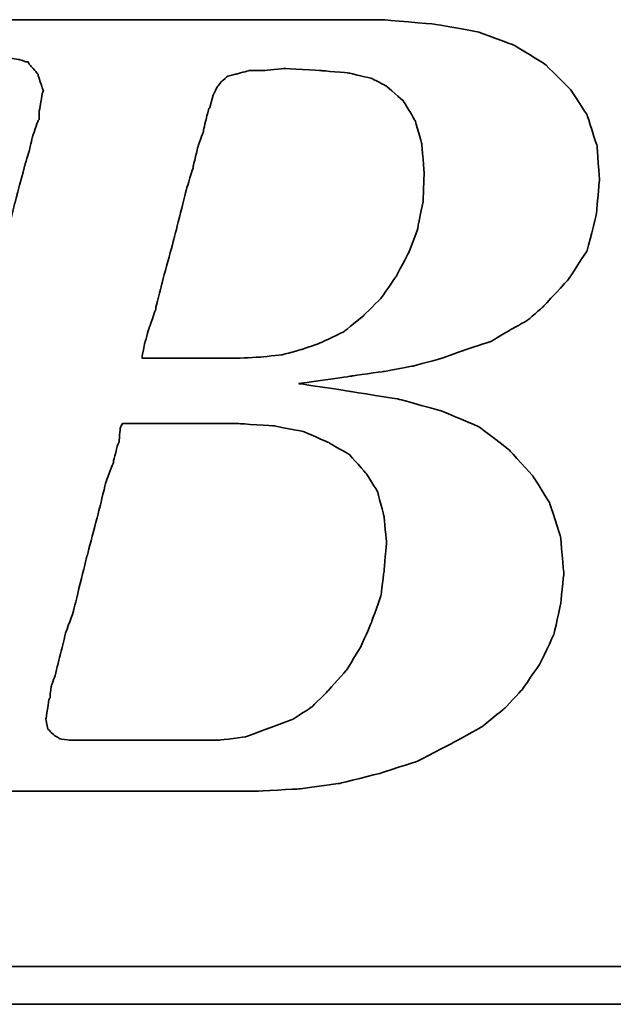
# Model space of a CAD drawing. Header units: millimetres. Extents: x 728 to 1019, y 49 to 143.
# Tile 33 of 53: x 951.16 to 952.38, y 79.26 to 81.28. Entities that reach past the tile are written whole.
import ezdxf

# ---------------------------------------------------------------- set-up
doc = ezdxf.new("R2010")
doc.units = ezdxf.units.MM
doc.header["$LTSCALE"] = 0.15
doc.layers.add('DIM', color=4, linetype='CONTINUOUS')
doc.layers.add('layer 1', color=7, linetype='CONTINUOUS')

# ---------------------------------------------------------------- blocks, each defined once
blk = doc.blocks.new('TBI MOTION logo(完整正式版)')
at = {"layer": 'layer 1', "color": 22, "lineweight": 35}
for points, knots in [([(-64.65375, -6.86375), (-64.65375, -6.86375), (-64.84375, -7.29625), (-64.84375, -7.29625), (-64.84375, -7.29625), (-64.84375, -7.29625), (-64.86875, -7.34375), (-64.86875, -7.34375), (-64.86875, -7.34375), (-64.86875, -7.34375), (-64.86875, -7.36875), (-64.86875, -7.36875), (-64.86875, -7.36875), (-64.86875, -7.36875), (-65.15375, -7.65375), (-65.15375, -7.65375), (-65.15375, -7.65375), (-65.15375, -7.65375), (-65.17875, -7.65375), (-65.17875, -7.65375), (-65.17875, -7.65375), (-65.17875, -7.65375), (-65.20375, -7.67875), (-65.20375, -7.67875), (-65.20375, -7.67875), (-65.20375, -7.67875), (-65.58875, -7.87125), (-65.58875, -7.87125), (-65.58875, -7.87125), (-65.58875, -7.87125), (-65.63375, -7.87125), (-65.63375, -7.87125), (-65.63375, -7.87125), (-65.63375, -7.87125), (-65.65875, -7.89375), (-65.65875, -7.89375), (-65.65875, -7.89375), (-65.65875, -7.89375), (-66.09375, -7.94375), (-66.09375, -7.94375), (-66.09375, -7.94375), (-66.09375, -7.94375), (-66.11375, -7.94375), (-66.11375, -7.94375), (-66.11375, -7.94375), (-66.11375, -7.94375), (-66.16375, -7.94375), (-66.16375, -7.94375), (-66.16375, -7.94375), (-66.16375, -7.94375), (-66.30875, -7.94375), (-66.30875, -7.94375), (-66.30875, -7.94375), (-66.30875, -7.94375), (-66.69375, -7.94375), (-66.69375, -7.94375), (-66.69375, -7.94375), (-66.69375, -7.94375), (-67.07375, -7.94375), (-67.07375, -7.94375), (-67.07375, -7.94375), (-67.07375, -7.94375), (-67.12375, -7.94375), (-67.12375, -7.94375), (-67.12375, -7.94375), (-67.12375, -7.94375), (-67.12375, -7.96625), (-67.12375, -7.96625), (-67.12375, -7.96625), (-67.12375, -7.96625), (-67.14875, -7.99125), (-67.14875, -7.99125), (-67.14875, -7.99125), (-67.14875, -7.99125), (-67.24375, -8.34875), (-67.24375, -8.34875), (-67.24375, -8.34875), (-67.24375, -8.34875), (-67.31375, -8.68625), (-67.31375, -8.68625), (-67.31375, -8.68625), (-67.31375, -8.68625), (-67.26875, -8.68625), (-67.26875, -8.68625), (-67.26875, -8.68625), (-67.26875, -8.68625), (-67.07375, -8.68625), (-67.07375, -8.68625), (-67.07375, -8.68625), (-67.07375, -8.68625), (-66.54875, -8.68625), (-66.54875, -8.68625), (-66.54875, -8.68625), (-66.54875, -8.68625), (-65.82625, -8.68625), (-65.82625, -8.68625), (-65.82625, -8.68625), (-65.82625, -8.68625), (-65.01375, -8.68625), (-65.01375, -8.68625), (-65.01375, -8.68625), (-65.01375, -8.68625), (-64.05375, -8.68625), (-64.05375, -8.68625), (-64.05375, -8.68625), (-64.05375, -8.68625), (-62.08375, -8.68625), (-62.08375, -8.68625), (-62.08375, -8.68625), (-62.08375, -8.68625), (-60.06875, -8.68625), (-60.06875, -8.68625), (-60.06875, -8.68625), (-60.06875, -8.68625), (-59.10875, -8.68625), (-59.10875, -8.68625), (-59.10875, -8.68625), (-59.10875, -8.68625), (-58.29375, -8.68625), (-58.29375, -8.68625), (-58.29375, -8.68625), (-58.29375, -8.68625), (-57.57375, -8.68625), (-57.57375, -8.68625), (-57.57375, -8.68625), (-57.57375, -8.68625), (-57.04875, -8.68625), (-57.04875, -8.68625), (-57.04875, -8.68625), (-57.04875, -8.68625), (-56.85375, -8.68625), (-56.85375, -8.68625), (-56.85375, -8.68625), (-56.85375, -8.68625), (-56.70875, -8.68625), (-56.70875, -8.68625), (-56.70875, -8.68625), (-56.70875, -8.68625), (-56.61375, -8.68625), (-56.61375, -8.68625), (-56.61375, -8.68625), (-56.61375, -8.68625), (-56.56875, -8.68625), (-56.56875, -8.68625), (-56.56875, -8.68625), (-56.56875, -8.68625), (-55.65375, -8.63875), (-55.65375, -8.63875), (-55.65375, -8.63875), (-55.65375, -8.63875), (-54.76875, -8.51875), (-54.76875, -8.51875), (-54.76875, -8.51875), (-54.76875, -8.51875), (-53.90375, -8.30375), (-53.90375, -8.30375), (-53.90375, -8.30375), (-53.90375, -8.30375), (-53.08875, -8.03875), (-53.08875, -8.03875), (-53.08875, -8.03875), (-53.08875, -8.03875), (-52.34375, -7.65375), (-52.34375, -7.65375), (-52.34375, -7.65375), (-52.34375, -7.65375), (-51.69875, -7.29625), (-51.69875, -7.29625), (-51.69875, -7.29625), (-51.69875, -7.29625), (-51.21875, -6.91125), (-51.21875, -6.91125), (-51.21875, -6.91125), (-51.21875, -6.91125), (-50.83375, -6.50375), (-50.83375, -6.50375), (-50.83375, -6.50375), (-50.83375, -6.50375), (-50.44875, -5.94875), (-50.44875, -5.94875), (-50.44875, -5.94875), (-50.44875, -5.94875), (-50.13875, -5.30375), (-50.13875, -5.30375), (-50.13875, -5.30375), (-50.13875, -5.30375), (-49.99375, -4.65375), (-49.99375, -4.65375), (-49.99375, -4.65375), (-49.99375, -4.65375), (-49.92375, -3.98375), (-49.92375, -3.98375), (-49.92375, -3.98375), (-49.92375, -3.98375), (-49.99375, -3.19374), (-49.99375, -3.19374), (-49.99375, -3.19374), (-49.99375, -3.19374), (-50.23374, -2.44874), (-50.23374, -2.44874), (-50.23374, -2.44874), (-50.23374, -2.44874), (-50.59375, -1.87374), (-50.59375, -1.87374), (-50.59375, -1.87374), (-50.59375, -1.87374), (-51.09875, -1.31874), (-51.09875, -1.31874), (-51.09875, -1.31874), (-51.09875, -1.31874), (-51.74375, -0.81875), (-51.74375, -0.81875), (-51.74375, -0.81875), (-51.74375, -0.81875), (-52.53875, -0.48125), (-52.53875, -0.48125), (-52.53875, -0.48125), (-52.53875, -0.48125), (-53.47375, -0.21875), (-53.47375, -0.21875), (-53.47375, -0.21875), (-53.47375, -0.21875), (-54.52875, -0.04874), (-54.52875, -0.04874), (-54.52875, -0.04874), (-54.52875, -0.04874), (-55.65375, 0.12125), (-55.65375, 0.12125), (-55.65375, 0.12125), (-55.65375, 0.12125), (-54.50375, 0.28624), (-54.50375, 0.28624), (-54.50375, 0.28624), (-54.50375, 0.28624), (-53.83375, 0.38124), (-53.83375, 0.38124), (-53.83375, 0.38124), (-53.83375, 0.38124), (-53.18375, 0.50125), (-53.18375, 0.50125), (-53.18375, 0.50125), (-53.18375, 0.50125), (-52.55875, 0.66874), (-52.55875, 0.66874), (-52.55875, 0.66874), (-52.55875, 0.66874), (-52.03375, 0.86124), (-52.03375, 0.86124), (-52.03375, 0.86124), (-52.03375, 0.86124), (-51.50374, 1.03124), (-51.50374, 1.03124), (-51.50374, 1.03124), (-51.50374, 1.03124), (-51.09875, 1.27125), (-51.09875, 1.27125), (-51.09875, 1.27125), (-51.09875, 1.27125), (-50.71375, 1.48624), (-50.71375, 1.48624), (-50.71375, 1.48624), (-50.71375, 1.48624), (-50.37625, 1.77625), (-50.37625, 1.77625), (-50.37625, 1.77625), (-50.37625, 1.77625), (-49.82375, 2.37625), (-49.82375, 2.37625), (-49.82375, 2.37625), (-49.82375, 2.37625), (-49.41875, 2.99625), (-49.41875, 2.99625), (-49.41875, 2.99625), (-49.41875, 2.99625), (-49.22375, 3.76625), (-49.22375, 3.76625), (-49.22375, 3.76625), (-49.22375, 3.76625), (-49.15375, 4.50874), (-49.15375, 4.50874), (-49.15375, 4.50874), (-49.15375, 4.50874), (-49.20375, 5.25125), (-49.20375, 5.25125), (-49.20375, 5.25125), (-49.20375, 5.25125), (-49.41875, 5.92625), (-49.41875, 5.92625), (-49.41875, 5.92625), (-49.41875, 5.92625), (-49.77875, 6.47625), (-49.77875, 6.47625), (-49.77875, 6.47625), (-49.77875, 6.47625), (-50.33125, 7.02624), (-50.33125, 7.02624), (-50.33125, 7.02624), (-50.33125, 7.02624), (-51.00125, 7.43625), (-51.00125, 7.43625), (-51.00125, 7.43625), (-51.00125, 7.43625), (-51.79375, 7.72625), (-51.79375, 7.72625), (-51.79375, 7.72625), (-51.79375, 7.72625), (-52.72875, 7.89124), (-52.72875, 7.89124), (-52.72875, 7.89124), (-52.72875, 7.89124), (-53.83375, 7.98625), (-53.83375, 7.98625), (-53.83375, 7.98625), (-53.83375, 7.98625), (-53.92875, 7.98625), (-53.92875, 7.98625), (-53.92875, 7.98625), (-53.92875, 7.98625), (-54.26375, 7.98625), (-54.26375, 7.98625), (-54.26375, 7.98625), (-54.26375, 7.98625), (-54.74375, 7.98625), (-54.74375, 7.98625), (-54.74375, 7.98625), (-54.74375, 7.98625), (-55.36875, 7.98625), (-55.36875, 7.98625), (-55.36875, 7.98625), (-55.36875, 7.98625), (-56.13375, 7.98625), (-56.13375, 7.98625), (-56.13375, 7.98625), (-56.13375, 7.98625), (-56.94875, 7.98625), (-56.94875, 7.98625), (-56.94875, 7.98625), (-56.94875, 7.98625), (-58.77625, 7.98625), (-58.77625, 7.98625), (-58.77625, 7.98625), (-58.77625, 7.98625), (-60.59875, 7.98625), (-60.59875, 7.98625), (-60.59875, 7.98625), (-60.59875, 7.98625), (-61.41375, 7.98625), (-61.41375, 7.98625), (-61.41375, 7.98625), (-61.41375, 7.98625), (-62.17875, 7.98625), (-62.17875, 7.98625), (-62.17875, 7.98625), (-62.17875, 7.98625), (-62.80375, 7.98625), (-62.80375, 7.98625), (-62.80375, 7.98625), (-62.80375, 7.98625), (-63.30625, 7.98625), (-63.30625, 7.98625), (-63.30625, 7.98625), (-63.30625, 7.98625), (-63.57375, 7.98625), (-63.57375, 7.98625), (-63.57375, 7.98625), (-63.57375, 7.98625), (-63.57375, 7.96375), (-63.57375, 7.96375), (-63.57375, 7.96375), (-63.57375, 7.96375), (-63.59875, 7.94125), (-63.59875, 7.94125), (-63.59875, 7.94125), (-63.59875, 7.94125), (-63.69375, 7.55625), (-63.69375, 7.55625), (-63.69375, 7.55625), (-63.69375, 7.55625), (-63.76375, 7.24624), (-63.76375, 7.24624), (-63.76375, 7.24624), (-63.76375, 7.24624), (-63.23875, 7.24624), (-63.23875, 7.24624), (-63.23875, 7.24624), (-63.23875, 7.24624), (-62.75875, 7.24624), (-62.75875, 7.24624), (-62.75875, 7.24624), (-62.75875, 7.24624), (-62.61125, 7.24624), (-62.61125, 7.24624), (-62.61125, 7.24624), (-62.61125, 7.24624), (-62.56625, 7.24624), (-62.56625, 7.24624), (-62.56625, 7.24624), (-62.56625, 7.24624), (-62.22875, 7.24624), (-62.22875, 7.24624), (-62.22875, 7.24624), (-62.22875, 7.24624), (-62.20375, 7.24624), (-62.20375, 7.24624), (-62.20375, 7.24624), (-62.20375, 7.24624), (-62.17875, 7.21875), (-62.17875, 7.21875), (-62.17875, 7.21875), (-62.17875, 7.21875), (-61.96375, 7.17125), (-61.96375, 7.17125), (-61.96375, 7.17125), (-61.96375, 7.17125), (-61.72375, 7.12624), (-61.72375, 7.12624), (-61.72375, 7.12624), (-61.72375, 7.12624), (-61.70375, 7.12624), (-61.70375, 7.12624), (-61.70375, 7.12624), (-61.70375, 7.12624), (-61.55875, 7.07624), (-61.55875, 7.07624), (-61.55875, 7.07624), (-61.55875, 7.07624), (-61.50875, 7.07624), (-61.50875, 7.07624), (-61.50875, 7.07624), (-61.50875, 7.07624), (-61.48375, 7.02624), (-61.48375, 7.02624), (-61.48375, 7.02624), (-61.48375, 7.02624), (-61.31875, 6.83375), (-61.31875, 6.83375), (-61.31875, 6.83375), (-61.31875, 6.83375), (-61.29375, 6.81125), (-61.29375, 6.81125), (-61.29375, 6.81125), (-61.29375, 6.81125), (-61.29375, 6.78625), (-61.29375, 6.78625), (-61.29375, 6.78625), (-61.29375, 6.78625), (-61.19875, 6.50124), (-61.19875, 6.50124), (-61.19875, 6.50124), (-61.19875, 6.50124), (-61.17375, 6.45124), (-61.17375, 6.45124), (-61.17375, 6.45124), (-61.17375, 6.45124), (-61.19875, 6.40625), (-61.19875, 6.40625), (-61.19875, 6.40625), (-61.19875, 6.40625), (-61.26875, 5.99624), (-61.26875, 5.99624), (-61.26875, 5.99624), (-61.26875, 5.99624), (-61.26875, 5.85125), (-61.26875, 5.85125), (-61.26875, 5.85125), (-61.26875, 5.85125), (-61.26875, 5.82625), (-61.26875, 5.82625), (-61.26875, 5.82625), (-61.26875, 5.82625), (-61.29375, 5.80625), (-61.29375, 5.80625), (-61.29375, 5.80625), (-61.29375, 5.80625), (-61.34125, 5.66125), (-61.34125, 5.66125), (-61.34125, 5.66125), (-61.34125, 5.66125), (-61.41375, 5.44625), (-61.41375, 5.44625), (-61.41375, 5.44625), (-61.41375, 5.44625), (-61.48375, 5.15625), (-61.48375, 5.15625), (-61.48375, 5.15625), (-61.48375, 5.15625), (-61.58375, 4.82124), (-61.58375, 4.82124), (-61.58375, 4.82124), (-61.58375, 4.82124), (-61.79875, 4.00375), (-61.79875, 4.00375), (-61.79875, 4.00375), (-61.79875, 4.00375), (-62.05875, 2.99625), (-62.05875, 2.99625), (-62.05875, 2.99625), (-62.05875, 2.99625), (-62.34875, 1.91625), (-62.34875, 1.91625), (-62.34875, 1.91625), (-62.34875, 1.91625), (-62.97375, -0.41124), (-62.97375, -0.41124), (-62.97375, -0.41124), (-62.97375, -0.41124), (-63.59875, -2.75875), (-63.59875, -2.75875), (-63.59875, -2.75875), (-63.59875, -2.75875), (-63.88375, -3.86374), (-63.88375, -3.86374), (-63.88375, -3.86374), (-63.88375, -3.86374), (-64.14875, -4.82374), (-64.14875, -4.82374), (-64.14875, -4.82374), (-64.14875, -4.82374), (-64.36375, -5.64125), (-64.36375, -5.64125), (-64.36375, -5.64125), (-64.36375, -5.64125), (-64.43625, -5.97625), (-64.43625, -5.97625), (-64.43625, -5.97625), (-64.43625, -5.97625), (-64.50875, -6.28625), (-64.50875, -6.28625), (-64.50875, -6.28625), (-64.50875, -6.28625), (-64.50875, -6.30875), (-64.50875, -6.30875), (-64.50875, -6.30875), (-64.50875, -6.30875), (-64.57875, -6.50375), (-64.57875, -6.50375), (-64.57875, -6.50375), (-64.57875, -6.50375), (-64.62875, -6.69625), (-64.62875, -6.69625), (-64.62875, -6.69625), (-64.62875, -6.69625), (-64.62875, -6.76875), (-64.62875, -6.76875), (-64.62875, -6.76875), (-64.62875, -6.76875), (-64.62875, -6.81375), (-64.62875, -6.81375), (-64.62875, -6.81375), (-64.62875, -6.81375), (-64.62875, -6.83875), (-64.62875, -6.83875), (-64.62875, -6.83875), (-64.62875, -6.83875), (-64.65375, -6.86375), (-64.65375, -6.86375)], [0, 0, 0, 0, 0.00719424, 0.00719424, 0.00719424, 0.00719425, 0.01438849, 0.01438849, 0.01438849, 0.0143885, 0.02158273, 0.02158273, 0.02158273, 0.02158274, 0.02877698, 0.02877698, 0.02877698, 0.02877699, 0.03597122, 0.03597122, 0.03597122, 0.03597123, 0.04316547, 0.04316547, 0.04316547, 0.04316548, 0.05035971, 0.05035971, 0.05035971, 0.05035972, 0.05755396, 0.05755396, 0.05755396, 0.05755397, 0.0647482, 0.0647482, 0.0647482, 0.06474821, 0.07194245, 0.07194245, 0.07194245, 0.07194246, 0.07913669, 0.07913669, 0.07913669, 0.0791367, 0.08633094, 0.08633094, 0.08633094, 0.08633095, 0.09352518, 0.09352518, 0.09352518, 0.09352519, 0.10071942, 0.10071942, 0.10071942, 0.10071943, 0.10791367, 0.10791367, 0.10791367, 0.10791368, 0.11510791, 0.11510791, 0.11510791, 0.11510792, 0.12230216, 0.12230216, 0.12230216, 0.12230217, 0.1294964, 0.1294964, 0.1294964, 0.12949641, 0.13669065, 0.13669065, 0.13669065, 0.13669066, 0.14388489, 0.14388489, 0.14388489, 0.1438849, 0.15107914, 0.15107914, 0.15107914, 0.15107915, 0.15827338, 0.15827338, 0.15827338, 0.15827339, 0.16546763, 0.16546763, 0.16546763, 0.16546764, 0.17266187, 0.17266187, 0.17266187, 0.17266188, 0.17985612, 0.17985612, 0.17985612, 0.17985613, 0.18705036, 0.18705036, 0.18705036, 0.18705037, 0.1942446, 0.1942446, 0.1942446, 0.19424461, 0.20143885, 0.20143885, 0.20143885, 0.20143886, 0.20863309, 0.20863309, 0.20863309, 0.2086331, 0.21582734, 0.21582734, 0.21582734, 0.21582735, 0.22302158, 0.22302158, 0.22302158, 0.22302159, 0.23021583, 0.23021583, 0.23021583, 0.23021584, 0.23741007, 0.23741007, 0.23741007, 0.23741008, 0.24460432, 0.24460432, 0.24460432, 0.24460433, 0.25179856, 0.25179856, 0.25179856, 0.25179857, 0.25899281, 0.25899281, 0.25899281, 0.25899282, 0.26618705, 0.26618705, 0.26618705, 0.26618706, 0.27338129, 0.27338129, 0.27338129, 0.2733813, 0.28057554, 0.28057554, 0.28057554, 0.28057555, 0.28776978, 0.28776978, 0.28776978, 0.28776979, 0.29496403, 0.29496403, 0.29496403, 0.29496404, 0.30215827, 0.30215827, 0.30215827, 0.30215828, 0.30935252, 0.30935252, 0.30935252, 0.30935253, 0.31654676, 0.31654676, 0.31654676, 0.31654677, 0.32374101, 0.32374101, 0.32374101, 0.32374102, 0.33093525, 0.33093525, 0.33093525, 0.33093526, 0.3381295, 0.3381295, 0.3381295, 0.33812951, 0.34532374, 0.34532374, 0.34532374, 0.34532375, 0.35251799, 0.35251799, 0.35251799, 0.352518, 0.35971223, 0.35971223, 0.35971223, 0.35971224, 0.36690647, 0.36690647, 0.36690647, 0.36690648, 0.37410072, 0.37410072, 0.37410072, 0.37410073, 0.38129496, 0.38129496, 0.38129496, 0.38129497, 0.38848921, 0.38848921, 0.38848921, 0.38848922, 0.39568345, 0.39568345, 0.39568345, 0.39568346, 0.4028777, 0.4028777, 0.4028777, 0.40287771, 0.41007194, 0.41007194, 0.41007194, 0.41007195, 0.41726619, 0.41726619, 0.41726619, 0.4172662, 0.42446043, 0.42446043, 0.42446043, 0.42446044, 0.43165468, 0.43165468, 0.43165468, 0.43165469, 0.43884892, 0.43884892, 0.43884892, 0.43884893, 0.44604317, 0.44604317, 0.44604317, 0.44604318, 0.45323741, 0.45323741, 0.45323741, 0.45323742, 0.46043165, 0.46043165, 0.46043165, 0.46043166, 0.4676259, 0.4676259, 0.4676259, 0.46762591, 0.47482014, 0.47482014, 0.47482014, 0.47482015, 0.48201439, 0.48201439, 0.48201439, 0.4820144, 0.48920863, 0.48920863, 0.48920863, 0.48920864, 0.49640288, 0.49640288, 0.49640288, 0.49640289, 0.50359712, 0.50359712, 0.50359712, 0.50359713, 0.51079137, 0.51079137, 0.51079137, 0.51079138, 0.51798561, 0.51798561, 0.51798561, 0.51798562, 0.52517986, 0.52517986, 0.52517986, 0.52517987, 0.5323741, 0.5323741, 0.5323741, 0.53237411, 0.53956835, 0.53956835, 0.53956835, 0.53956836, 0.54676259, 0.54676259, 0.54676259, 0.5467626, 0.55395683, 0.55395683, 0.55395683, 0.55395684, 0.56115108, 0.56115108, 0.56115108, 0.56115109, 0.56834532, 0.56834532, 0.56834532, 0.56834533, 0.57553957, 0.57553957, 0.57553957, 0.57553958, 0.58273381, 0.58273381, 0.58273381, 0.58273382, 0.58992806, 0.58992806, 0.58992806, 0.58992807, 0.5971223, 0.5971223, 0.5971223, 0.59712231, 0.60431655, 0.60431655, 0.60431655, 0.60431656, 0.61151079, 0.61151079, 0.61151079, 0.6115108, 0.61870504, 0.61870504, 0.61870504, 0.61870505, 0.62589928, 0.62589928, 0.62589928, 0.62589929, 0.63309353, 0.63309353, 0.63309353, 0.63309354, 0.64028777, 0.64028777, 0.64028777, 0.64028778, 0.64748201, 0.64748201, 0.64748201, 0.64748202, 0.65467626, 0.65467626, 0.65467626, 0.65467627, 0.6618705, 0.6618705, 0.6618705, 0.66187051, 0.66906475, 0.66906475, 0.66906475, 0.66906476, 0.67625899, 0.67625899, 0.67625899, 0.676259, 0.68345324, 0.68345324, 0.68345324, 0.68345325, 0.69064748, 0.69064748, 0.69064748, 0.69064749, 0.69784173, 0.69784173, 0.69784173, 0.69784174, 0.70503597, 0.70503597, 0.70503597, 0.70503598, 0.71223022, 0.71223022, 0.71223022, 0.71223023, 0.71942446, 0.71942446, 0.71942446, 0.71942447, 0.72661871, 0.72661871, 0.72661871, 0.72661872, 0.73381295, 0.73381295, 0.73381295, 0.73381296, 0.74100719, 0.74100719, 0.74100719, 0.7410072, 0.74820144, 0.74820144, 0.74820144, 0.74820145, 0.75539568, 0.75539568, 0.75539568, 0.75539569, 0.76258993, 0.76258993, 0.76258993, 0.76258994, 0.76978417, 0.76978417, 0.76978417, 0.76978418, 0.77697842, 0.77697842, 0.77697842, 0.77697843, 0.78417266, 0.78417266, 0.78417266, 0.78417267, 0.79136691, 0.79136691, 0.79136691, 0.79136692, 0.79856115, 0.79856115, 0.79856115, 0.79856116, 0.8057554, 0.8057554, 0.8057554, 0.80575541, 0.81294964, 0.81294964, 0.81294964, 0.81294965, 0.82014388, 0.82014388, 0.82014388, 0.82014389, 0.82733813, 0.82733813, 0.82733813, 0.82733814, 0.83453237, 0.83453237, 0.83453237, 0.83453238, 0.84172662, 0.84172662, 0.84172662, 0.84172663, 0.84892086, 0.84892086, 0.84892086, 0.84892087, 0.85611511, 0.85611511, 0.85611511, 0.85611512, 0.86330935, 0.86330935, 0.86330935, 0.86330936, 0.8705036, 0.8705036, 0.8705036, 0.87050361, 0.87769784, 0.87769784, 0.87769784, 0.87769785, 0.88489209, 0.88489209, 0.88489209, 0.8848921, 0.89208633, 0.89208633, 0.89208633, 0.89208634, 0.89928058, 0.89928058, 0.89928058, 0.89928059, 0.90647482, 0.90647482, 0.90647482, 0.90647483, 0.91366906, 0.91366906, 0.91366906, 0.91366907, 0.92086331, 0.92086331, 0.92086331, 0.92086332, 0.92805755, 0.92805755, 0.92805755, 0.92805756, 0.9352518, 0.9352518, 0.9352518, 0.93525181, 0.94244604, 0.94244604, 0.94244604, 0.94244605, 0.94964029, 0.94964029, 0.94964029, 0.9496403, 0.95683453, 0.95683453, 0.95683453, 0.95683454, 0.96402878, 0.96402878, 0.96402878, 0.96402879, 0.97122302, 0.97122302, 0.97122302, 0.97122303, 0.97841727, 0.97841727, 0.97841727, 0.97841728, 0.98561151, 0.98561151, 0.98561151, 0.98561152, 0.99280576, 0.99280576, 0.99280576, 0.99280577, 1, 1, 1, 1]), ([(-57.50375, 6.35625), (-57.50375, 6.35625), (-57.57375, 6.11625), (-57.57375, 6.11625), (-57.57375, 6.11625), (-57.57375, 6.11625), (-57.57375, 6.09125), (-57.57375, 6.09125), (-57.57375, 6.09125), (-57.57375, 6.09125), (-57.59875, 6.06625), (-57.59875, 6.06625), (-57.59875, 6.06625), (-57.59875, 6.06625), (-57.64875, 5.87625), (-57.64875, 5.87625), (-57.64875, 5.87625), (-57.64875, 5.87625), (-57.71875, 5.58875), (-57.71875, 5.58875), (-57.71875, 5.58875), (-57.71875, 5.58875), (-57.71875, 5.56625), (-57.71875, 5.56625), (-57.71875, 5.56625), (-57.71875, 5.56625), (-57.83875, 5.23125), (-57.83875, 5.23125), (-57.83875, 5.23125), (-57.83875, 5.23125), (-57.93625, 4.82124), (-57.93625, 4.82124), (-57.93625, 4.82124), (-57.93625, 4.82124), (-57.93625, 4.79624), (-57.93625, 4.79624), (-57.93625, 4.79624), (-57.93625, 4.79624), (-58.07875, 4.34125), (-58.07875, 4.34125), (-58.07875, 4.34125), (-58.07875, 4.34125), (-58.34375, 3.28625), (-58.34375, 3.28625), (-58.34375, 3.28625), (-58.34375, 3.28625), (-58.62875, 2.23124), (-58.62875, 2.23124), (-58.62875, 2.23124), (-58.62875, 2.23124), (-58.74875, 1.75125), (-58.74875, 1.75125), (-58.74875, 1.75125), (-58.74875, 1.75125), (-58.74875, 1.72625), (-58.74875, 1.72625), (-58.74875, 1.72625), (-58.74875, 1.72625), (-58.89375, 1.31625), (-58.89375, 1.31625), (-58.89375, 1.31625), (-58.89375, 1.31625), (-58.98875, 0.98124), (-58.98875, 0.98124), (-58.98875, 0.98124), (-58.98875, 0.98124), (-59.03875, 0.71625), (-59.03875, 0.71625), (-59.03875, 0.71625), (-59.03875, 0.71625), (-59.03875, 0.66874), (-59.03875, 0.66874), (-59.03875, 0.66874), (-59.03875, 0.66874), (-58.91875, 0.66874), (-58.91875, 0.66874), (-58.91875, 0.66874), (-58.91875, 0.66874), (-58.53375, 0.66874), (-58.53375, 0.66874), (-58.53375, 0.66874), (-58.53375, 0.66874), (-58.10375, 0.66874), (-58.10375, 0.66874), (-58.10375, 0.66874), (-58.10375, 0.66874), (-57.66875, 0.66874), (-57.66875, 0.66874), (-57.66875, 0.66874), (-57.66875, 0.66874), (-57.33375, 0.66874), (-57.33375, 0.66874), (-57.33375, 0.66874), (-57.33375, 0.66874), (-57.09375, 0.66874), (-57.09375, 0.66874), (-57.09375, 0.66874), (-57.09375, 0.66874), (-56.99875, 0.66874), (-56.99875, 0.66874), (-56.99875, 0.66874), (-56.99875, 0.66874), (-56.49375, 0.69374), (-56.49375, 0.69374), (-56.49375, 0.69374), (-56.49375, 0.69374), (-56.01375, 0.74374), (-56.01375, 0.74374), (-56.01375, 0.74374), (-56.01375, 0.74374), (-55.58375, 0.86124), (-55.58375, 0.86124), (-55.58375, 0.86124), (-55.58375, 0.86124), (-55.17375, 1.00624), (-55.17375, 1.00624), (-55.17375, 1.00624), (-55.17375, 1.00624), (-54.67375, 1.24625), (-54.67375, 1.24625), (-54.67375, 1.24625), (-54.67375, 1.24625), (-54.26375, 1.58124), (-54.26375, 1.58124), (-54.26375, 1.58124), (-54.26375, 1.58124), (-53.87875, 1.96374), (-53.87875, 1.96374), (-53.87875, 1.96374), (-53.87875, 1.96374), (-53.54375, 2.44625), (-53.54375, 2.44625), (-53.54375, 2.44625), (-53.54375, 2.44625), (-53.27875, 2.95125), (-53.27875, 2.95125), (-53.27875, 2.95125), (-53.27875, 2.95125), (-53.08875, 3.45124), (-53.08875, 3.45124), (-53.08875, 3.45124), (-53.08875, 3.45124), (-52.96875, 4.05124), (-52.96875, 4.05124), (-52.96875, 4.05124), (-52.96875, 4.05124), (-52.94375, 4.65125), (-52.94375, 4.65125), (-52.94375, 4.65125), (-52.94375, 4.65125), (-52.99375, 5.30125), (-52.99375, 5.30125), (-52.99375, 5.30125), (-52.99375, 5.30125), (-53.13875, 5.80625), (-53.13875, 5.80625), (-53.13875, 5.80625), (-53.13875, 5.80625), (-53.39875, 6.23625), (-53.39875, 6.23625), (-53.39875, 6.23625), (-53.39875, 6.23625), (-53.75875, 6.54875), (-53.75875, 6.54875), (-53.75875, 6.54875), (-53.75875, 6.54875), (-54.07375, 6.71625), (-54.07375, 6.71625), (-54.07375, 6.71625), (-54.07375, 6.71625), (-54.57375, 6.83375), (-54.57375, 6.83375), (-54.57375, 6.83375), (-54.57375, 6.83375), (-55.17375, 6.88625), (-55.17375, 6.88625), (-55.17375, 6.88625), (-55.17375, 6.88625), (-55.96875, 6.93125), (-55.96875, 6.93125), (-55.96875, 6.93125), (-55.96875, 6.93125), (-56.39875, 6.88625), (-56.39875, 6.88625), (-56.39875, 6.88625), (-56.39875, 6.88625), (-56.42125, 6.88625), (-56.42125, 6.88625), (-56.42125, 6.88625), (-56.42125, 6.88625), (-56.73375, 6.88625), (-56.73375, 6.88625), (-56.73375, 6.88625), (-56.73375, 6.88625), (-56.99875, 6.81125), (-56.99875, 6.81125), (-56.99875, 6.81125), (-56.99875, 6.81125), (-57.02375, 6.81125), (-57.02375, 6.81125), (-57.02375, 6.81125), (-57.02375, 6.81125), (-57.18875, 6.76625), (-57.18875, 6.76625), (-57.18875, 6.76625), (-57.18875, 6.76625), (-57.30875, 6.66625), (-57.30875, 6.66625), (-57.30875, 6.66625), (-57.30875, 6.66625), (-57.40875, 6.54875), (-57.40875, 6.54875), (-57.40875, 6.54875), (-57.40875, 6.54875), (-57.50375, 6.35625), (-57.50375, 6.35625)], [0, 0, 0, 0, 0.01851852, 0.01851852, 0.01851852, 0.01851853, 0.03703704, 0.03703704, 0.03703704, 0.03703705, 0.05555556, 0.05555556, 0.05555556, 0.05555557, 0.07407407, 0.07407407, 0.07407407, 0.07407408, 0.09259259, 0.09259259, 0.09259259, 0.0925926, 0.11111111, 0.11111111, 0.11111111, 0.11111112, 0.12962963, 0.12962963, 0.12962963, 0.12962964, 0.14814815, 0.14814815, 0.14814815, 0.14814816, 0.16666667, 0.16666667, 0.16666667, 0.16666668, 0.18518519, 0.18518519, 0.18518519, 0.1851852, 0.2037037, 0.2037037, 0.2037037, 0.20370371, 0.22222222, 0.22222222, 0.22222222, 0.22222223, 0.24074074, 0.24074074, 0.24074074, 0.24074075, 0.25925926, 0.25925926, 0.25925926, 0.25925927, 0.27777778, 0.27777778, 0.27777778, 0.27777779, 0.2962963, 0.2962963, 0.2962963, 0.29629631, 0.31481481, 0.31481481, 0.31481481, 0.31481482, 0.33333333, 0.33333333, 0.33333333, 0.33333334, 0.35185185, 0.35185185, 0.35185185, 0.35185186, 0.37037037, 0.37037037, 0.37037037, 0.37037038, 0.38888889, 0.38888889, 0.38888889, 0.3888889, 0.40740741, 0.40740741, 0.40740741, 0.40740742, 0.42592593, 0.42592593, 0.42592593, 0.42592594, 0.44444444, 0.44444444, 0.44444444, 0.44444445, 0.46296296, 0.46296296, 0.46296296, 0.46296297, 0.48148148, 0.48148148, 0.48148148, 0.48148149, 0.5, 0.5, 0.5, 0.50000001, 0.51851852, 0.51851852, 0.51851852, 0.51851853, 0.53703704, 0.53703704, 0.53703704, 0.53703705, 0.55555556, 0.55555556, 0.55555556, 0.55555557, 0.57407407, 0.57407407, 0.57407407, 0.57407408, 0.59259259, 0.59259259, 0.59259259, 0.5925926, 0.61111111, 0.61111111, 0.61111111, 0.61111112, 0.62962963, 0.62962963, 0.62962963, 0.62962964, 0.64814815, 0.64814815, 0.64814815, 0.64814816, 0.66666667, 0.66666667, 0.66666667, 0.66666668, 0.68518519, 0.68518519, 0.68518519, 0.6851852, 0.7037037, 0.7037037, 0.7037037, 0.70370371, 0.72222222, 0.72222222, 0.72222222, 0.72222223, 0.74074074, 0.74074074, 0.74074074, 0.74074075, 0.75925926, 0.75925926, 0.75925926, 0.75925927, 0.77777778, 0.77777778, 0.77777778, 0.77777779, 0.7962963, 0.7962963, 0.7962963, 0.79629631, 0.81481481, 0.81481481, 0.81481481, 0.81481482, 0.83333333, 0.83333333, 0.83333333, 0.83333334, 0.85185185, 0.85185185, 0.85185185, 0.85185186, 0.87037037, 0.87037037, 0.87037037, 0.87037038, 0.88888889, 0.88888889, 0.88888889, 0.8888889, 0.90740741, 0.90740741, 0.90740741, 0.90740742, 0.92592593, 0.92592593, 0.92592593, 0.92592594, 0.94444444, 0.94444444, 0.94444444, 0.94444445, 0.96296296, 0.96296296, 0.96296296, 0.96296297, 0.98148148, 0.98148148, 0.98148148, 0.98148149, 1, 1, 1, 1]), ([(-61.03125, -6.57375), (-61.03125, -6.57375), (-61.03125, -6.67125), (-61.03125, -6.67125), (-61.03125, -6.67125), (-61.03125, -6.67125), (-61.05375, -6.69625), (-61.05375, -6.69625), (-61.05375, -6.69625), (-61.05375, -6.69625), (-61.12375, -7.12875), (-61.12375, -7.12875), (-61.12375, -7.12875), (-61.12375, -7.12875), (-61.07875, -7.34375), (-61.07875, -7.34375), (-61.07875, -7.34375), (-61.07875, -7.34375), (-60.93375, -7.48875), (-60.93375, -7.48875), (-60.93375, -7.48875), (-60.93375, -7.48875), (-60.81375, -7.55625), (-60.81375, -7.55625), (-60.81375, -7.55625), (-60.81375, -7.55625), (-60.62375, -7.58375), (-60.62375, -7.58375), (-60.62375, -7.58375), (-60.62375, -7.58375), (-60.30875, -7.58375), (-60.30875, -7.58375), (-60.30875, -7.58375), (-60.30875, -7.58375), (-59.97375, -7.58375), (-59.97375, -7.58375), (-59.97375, -7.58375), (-59.97375, -7.58375), (-59.87875, -7.58375), (-59.87875, -7.58375), (-59.87875, -7.58375), (-59.87875, -7.58375), (-59.63625, -7.58375), (-59.63625, -7.58375), (-59.63625, -7.58375), (-59.63625, -7.58375), (-58.96875, -7.58375), (-58.96875, -7.58375), (-58.96875, -7.58375), (-58.96875, -7.58375), (-58.29375, -7.58375), (-58.29375, -7.58375), (-58.29375, -7.58375), (-58.29375, -7.58375), (-58.05375, -7.58375), (-58.05375, -7.58375), (-58.05375, -7.58375), (-58.05375, -7.58375), (-57.98375, -7.58375), (-57.98375, -7.58375), (-57.98375, -7.58375), (-57.98375, -7.58375), (-57.35875, -7.58375), (-57.35875, -7.58375), (-57.35875, -7.58375), (-57.35875, -7.58375), (-56.78375, -7.50875), (-56.78375, -7.50875), (-56.78375, -7.50875), (-56.78375, -7.50875), (-56.27875, -7.31875), (-56.27875, -7.31875), (-56.27875, -7.31875), (-56.27875, -7.31875), (-55.77375, -7.12875), (-55.77375, -7.12875), (-55.77375, -7.12875), (-55.77375, -7.12875), (-55.36875, -6.86375), (-55.36875, -6.86375), (-55.36875, -6.86375), (-55.36875, -6.86375), (-55.00875, -6.50375), (-55.00875, -6.50375), (-55.00875, -6.50375), (-55.00875, -6.50375), (-54.62375, -6.06875), (-54.62375, -6.06875), (-54.62375, -6.06875), (-54.62375, -6.06875), (-54.31375, -5.56875), (-54.31375, -5.56875), (-54.31375, -5.56875), (-54.31375, -5.56875), (-54.07375, -5.01625), (-54.07375, -5.01625), (-54.07375, -5.01625), (-54.07375, -5.01625), (-53.87875, -4.46374), (-53.87875, -4.46374), (-53.87875, -4.46374), (-53.87875, -4.46374), (-53.80875, -3.91375), (-53.80875, -3.91375), (-53.80875, -3.91375), (-53.80875, -3.91375), (-53.75875, -3.31375), (-53.75875, -3.31375), (-53.75875, -3.31375), (-53.75875, -3.31375), (-53.80875, -2.75875), (-53.80875, -2.75875), (-53.80875, -2.75875), (-53.80875, -2.75875), (-53.95375, -2.20875), (-53.95375, -2.20875), (-53.95375, -2.20875), (-53.95375, -2.20875), (-54.19375, -1.82625), (-54.19375, -1.82625), (-54.19375, -1.82625), (-54.19375, -1.82625), (-54.55375, -1.41875), (-54.55375, -1.41875), (-54.55375, -1.41875), (-54.55375, -1.41875), (-55.00875, -1.15125), (-55.00875, -1.15125), (-55.00875, -1.15125), (-55.00875, -1.15125), (-55.56125, -0.91375), (-55.56125, -0.91375), (-55.56125, -0.91375), (-55.56125, -0.91375), (-56.18125, -0.79375), (-56.18125, -0.79375), (-56.18125, -0.79375), (-56.18125, -0.79375), (-56.94875, -0.74374), (-56.94875, -0.74374), (-56.94875, -0.74374), (-56.94875, -0.74374), (-56.99875, -0.74374), (-56.99875, -0.74374), (-56.99875, -0.74374), (-56.99875, -0.74374), (-57.09375, -0.74374), (-57.09375, -0.74374), (-57.09375, -0.74374), (-57.09375, -0.74374), (-57.38375, -0.74374), (-57.38375, -0.74374), (-57.38375, -0.74374), (-57.38375, -0.74374), (-57.76875, -0.74374), (-57.76875, -0.74374), (-57.76875, -0.74374), (-57.76875, -0.74374), (-58.24625, -0.74374), (-58.24625, -0.74374), (-58.24625, -0.74374), (-58.24625, -0.74374), (-58.72875, -0.74374), (-58.72875, -0.74374), (-58.72875, -0.74374), (-58.72875, -0.74374), (-59.20875, -0.74374), (-59.20875, -0.74374), (-59.20875, -0.74374), (-59.20875, -0.74374), (-59.46875, -0.74374), (-59.46875, -0.74374), (-59.46875, -0.74374), (-59.46875, -0.74374), (-59.51625, -0.83875), (-59.51625, -0.83875), (-59.51625, -0.83875), (-59.51625, -0.83875), (-59.54375, -1.15125), (-59.54375, -1.15125), (-59.54375, -1.15125), (-59.54375, -1.15125), (-59.56375, -1.17874), (-59.56375, -1.17874), (-59.56375, -1.17874), (-59.56375, -1.17874), (-59.66375, -1.55875), (-59.66375, -1.55875), (-59.66375, -1.55875), (-59.66375, -1.55875), (-59.66375, -1.58375), (-59.66375, -1.58375), (-59.66375, -1.58375), (-59.66375, -1.58375), (-59.82875, -2.01874), (-59.82875, -2.01874), (-59.82875, -2.01874), (-59.82875, -2.01874), (-59.94875, -2.52125), (-59.94875, -2.52125), (-59.94875, -2.52125), (-59.94875, -2.52125), (-60.23875, -3.62375), (-60.23875, -3.62375), (-60.23875, -3.62375), (-60.23875, -3.62375), (-60.52375, -4.77624), (-60.52375, -4.77624), (-60.52375, -4.77624), (-60.52375, -4.77624), (-60.52375, -4.79874), (-60.52375, -4.79874), (-60.52375, -4.79874), (-60.52375, -4.79874), (-60.69125, -5.25375), (-60.69125, -5.25375), (-60.69125, -5.25375), (-60.69125, -5.25375), (-60.81375, -5.73625), (-60.81375, -5.73625), (-60.81375, -5.73625), (-60.81375, -5.73625), (-60.90875, -6.11875), (-60.90875, -6.11875), (-60.90875, -6.11875), (-60.90875, -6.11875), (-60.90875, -6.14375), (-60.90875, -6.14375), (-60.90875, -6.14375), (-60.90875, -6.14375), (-61.00375, -6.40875), (-61.00375, -6.40875), (-61.00375, -6.40875), (-61.00375, -6.40875), (-61.03125, -6.57375), (-61.03125, -6.57375)], [0, 0, 0, 0, 0.01694915, 0.01694915, 0.01694915, 0.01694916, 0.03389831, 0.03389831, 0.03389831, 0.03389832, 0.05084746, 0.05084746, 0.05084746, 0.05084747, 0.06779661, 0.06779661, 0.06779661, 0.06779662, 0.08474576, 0.08474576, 0.08474576, 0.08474577, 0.10169492, 0.10169492, 0.10169492, 0.10169493, 0.11864407, 0.11864407, 0.11864407, 0.11864408, 0.13559322, 0.13559322, 0.13559322, 0.13559323, 0.15254237, 0.15254237, 0.15254237, 0.15254238, 0.16949153, 0.16949153, 0.16949153, 0.16949154, 0.18644068, 0.18644068, 0.18644068, 0.18644069, 0.20338983, 0.20338983, 0.20338983, 0.20338984, 0.22033898, 0.22033898, 0.22033898, 0.22033899, 0.23728814, 0.23728814, 0.23728814, 0.23728815, 0.25423729, 0.25423729, 0.25423729, 0.2542373, 0.27118644, 0.27118644, 0.27118644, 0.27118645, 0.28813559, 0.28813559, 0.28813559, 0.2881356, 0.30508475, 0.30508475, 0.30508475, 0.30508476, 0.3220339, 0.3220339, 0.3220339, 0.32203391, 0.33898305, 0.33898305, 0.33898305, 0.33898306, 0.3559322, 0.3559322, 0.3559322, 0.35593221, 0.37288136, 0.37288136, 0.37288136, 0.37288137, 0.38983051, 0.38983051, 0.38983051, 0.38983052, 0.40677966, 0.40677966, 0.40677966, 0.40677967, 0.42372881, 0.42372881, 0.42372881, 0.42372882, 0.44067797, 0.44067797, 0.44067797, 0.44067798, 0.45762712, 0.45762712, 0.45762712, 0.45762713, 0.47457627, 0.47457627, 0.47457627, 0.47457628, 0.49152542, 0.49152542, 0.49152542, 0.49152543, 0.50847458, 0.50847458, 0.50847458, 0.50847459, 0.52542373, 0.52542373, 0.52542373, 0.52542374, 0.54237288, 0.54237288, 0.54237288, 0.54237289, 0.55932203, 0.55932203, 0.55932203, 0.55932204, 0.57627119, 0.57627119, 0.57627119, 0.5762712, 0.59322034, 0.59322034, 0.59322034, 0.59322035, 0.61016949, 0.61016949, 0.61016949, 0.6101695, 0.62711864, 0.62711864, 0.62711864, 0.62711865, 0.6440678, 0.6440678, 0.6440678, 0.64406781, 0.66101695, 0.66101695, 0.66101695, 0.66101696, 0.6779661, 0.6779661, 0.6779661, 0.67796611, 0.69491525, 0.69491525, 0.69491525, 0.69491526, 0.71186441, 0.71186441, 0.71186441, 0.71186442, 0.72881356, 0.72881356, 0.72881356, 0.72881357, 0.74576271, 0.74576271, 0.74576271, 0.74576272, 0.76271186, 0.76271186, 0.76271186, 0.76271187, 0.77966102, 0.77966102, 0.77966102, 0.77966103, 0.79661017, 0.79661017, 0.79661017, 0.79661018, 0.81355932, 0.81355932, 0.81355932, 0.81355933, 0.83050847, 0.83050847, 0.83050847, 0.83050848, 0.84745763, 0.84745763, 0.84745763, 0.84745764, 0.86440678, 0.86440678, 0.86440678, 0.86440679, 0.88135593, 0.88135593, 0.88135593, 0.88135594, 0.89830508, 0.89830508, 0.89830508, 0.89830509, 0.91525424, 0.91525424, 0.91525424, 0.91525425, 0.93220339, 0.93220339, 0.93220339, 0.9322034, 0.94915254, 0.94915254, 0.94915254, 0.94915255, 0.96610169, 0.96610169, 0.96610169, 0.9661017, 0.98305085, 0.98305085, 0.98305085, 0.98305086, 1, 1, 1, 1]), ([(75.90875, -9.47875), (75.90875, -9.47875), (75.90875, -12.28625), (75.90875, -12.28625), (75.90875, -12.28625), (75.90875, -12.28625), (75.90875, -12.47875), (75.90875, -12.47875), (75.90875, -12.47875), (75.90875, -12.47875), (75.71625, -12.47875), (75.71625, -12.47875), (75.71625, -12.47875), (75.71625, -12.47875), (-88.32875, -12.47875), (-88.32875, -12.47875), (-88.32875, -12.47875), (-88.32875, -12.47875), (-88.32875, -13.29375), (-88.32875, -13.29375), (-88.32875, -13.29375), (-88.32875, -13.29375), (82.89125, -13.29375), (82.89125, -13.29375), (82.89125, -13.29375), (82.89125, -13.29375), (75.90875, -9.47875), (75.90875, -9.47875)], [0, 0, 0, 0, 0.14285714, 0.14285714, 0.14285714, 0.14285715, 0.28571429, 0.28571429, 0.28571429, 0.2857143, 0.42857143, 0.42857143, 0.42857143, 0.42857144, 0.57142857, 0.57142857, 0.57142857, 0.57142858, 0.71428571, 0.71428571, 0.71428571, 0.71428572, 0.85714286, 0.85714286, 0.85714286, 0.85714287, 1, 1, 1, 1])]:
    blk.add_open_spline(points, degree=3, knots=knots, dxfattribs=at)

msp = doc.modelspace()

# ---------------------------------------------------------------- block references
at = {"layer": 'DIM', "color": 7, "xscale": 0.0948836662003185, "yscale": 0.0948836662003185, "zscale": 0.0948836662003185}
msp.add_blockref('TBI MOTION logo(完整正式版)', (957.0171, 80.518), dxfattribs=at)

doc.saveas('drawing.dxf')
